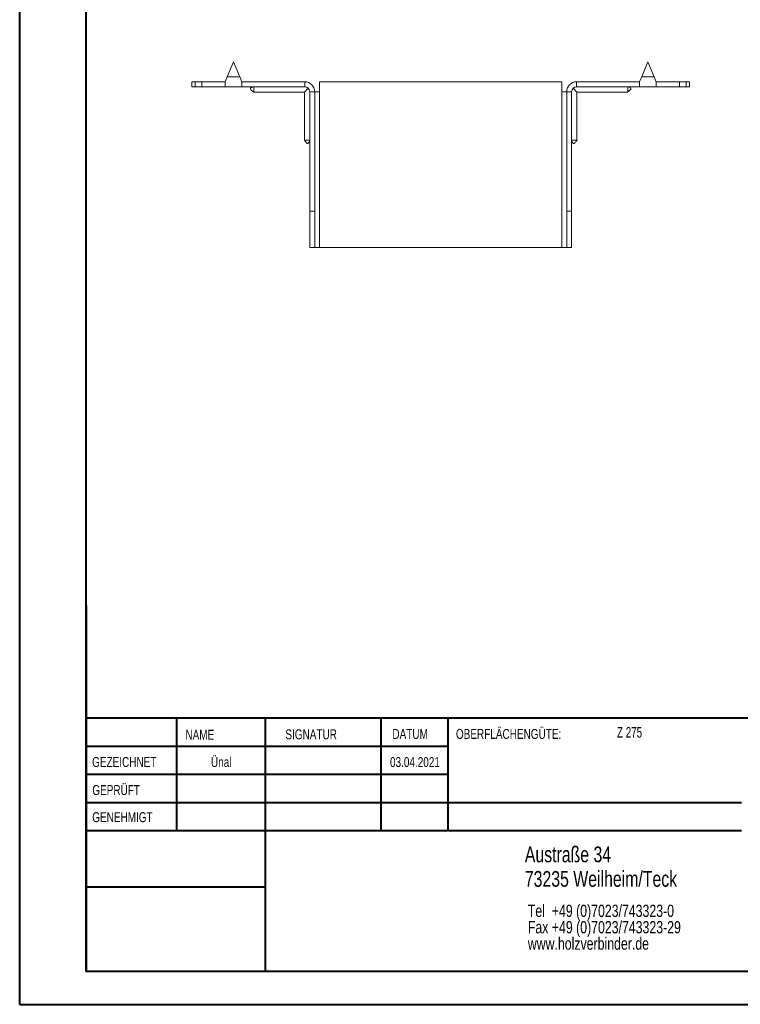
# Model space of a CAD drawing. Header units: millimetres. Extents: x 0 to 210, y 0 to 297.
# Tile 1 of 6: x 0 to 109, y 0 to 149. Entities that reach past the tile are written whole.
import ezdxf

# ---------------------------------------------------------------- set-up
doc = ezdxf.new("R2010")
doc.units = ezdxf.units.MM
doc.styles.add('SLDTEXTSTYLE0', font='TXT', dxfattribs={"width": 0.75})
doc.styles.add('SLDTEXTSTYLE2', font='TXT', dxfattribs={"width": 0.7})

# ---------------------------------------------------------------- blocks, each defined once
blk = doc.blocks.new('SW_NOTE_0')
at = {"color": 0, "linetype": 'Continuous', "lineweight": 0, "char_height": 1.8521, "attachment_point": 1, "style": 'SLDTEXTSTYLE0'}
for s, insert in [('Tel  +49 (0)7023/743323-0', (0, 2.39)), ('Fax +49 (0)7023/743323-29', (0, -0.08)), ('www.holzverbinder.de', (0, -2.55))]:
    blk.add_mtext(s, dxfattribs=dict(at, insert=insert))

msp = doc.modelspace()

# ---------------------------------------------------------------- linework, layer by layer
at = {"color": 7, "linetype": 'Continuous', "lineweight": 40}
for p, q in [((0.08, 0.21), (0.08, 297.21)), ((10.08, 5.21), (10.08, 292.21)), ((10.11, 60.37), (10.11, 5.12)), ((205.08, 43.37), (10.11, 43.37)), ((23.71, 43.37), (23.71, 26.37)), ((37.1, 43.37), (37.1, 5.12)), ((54.51, 43.37), (54.51, 26.37)), ((64.71, 26.37), (64.71, 43.37)), ((64.71, 39.1), (10.11, 39.1)), ((64.71, 34.87), (10.11, 34.87)), ((108.91, 30.62), (10.11, 30.62)), ((108.91, 26.37), (10.11, 26.37)), ((37.1, 17.87), (10.11, 17.87)), ((10.11, 13.71), (10.08, 13.71)), ((10.11, 9.46), (10.08, 9.46)), ((10.08, 5.21), (205.08, 5.21)), ((0.08, 0.21), (210.08, 0.21))]:
    msp.add_line(p, q, dxfattribs=at)
at = {"color": 7, "linetype": 'Continuous', "lineweight": 15}
for p, q in [((32.31, 142.35), (31.37, 140.1)), ((33.25, 140.1), (32.31, 142.35)), ((94.81, 142.35), (93.87, 140.1)), ((95.75, 140.1), (94.81, 142.35)), ((31.37, 140.1), (31.06, 139.35)), ((31.37, 140.1), (33.25, 140.1)), ((33.56, 139.35), (33.25, 140.1)), ((93.87, 140.1), (93.56, 139.35)), ((93.87, 140.1), (95.75, 140.1)), ((96.06, 139.35), (95.75, 140.1)), ((26.06, 139.35), (26.06, 138.6)), ((26.06, 139.35), (26.56, 139.35)), ((26.56, 138.6), (26.06, 138.6)), ((26.56, 139.35), (26.56, 138.6)), ((26.56, 139.35), (27.56, 139.35)), ((27.56, 138.6), (26.56, 138.6)), ((27.56, 138.6), (27.56, 139.35)), ((31.06, 139.35), (27.56, 139.35)), ((31.06, 138.6), (27.56, 138.6)), ((31.06, 139.35), (31.06, 138.6)), ((31.06, 138.6), (33.56, 138.6)), ((33.56, 138.6), (33.56, 139.35)), ((43.06, 139.35), (33.56, 139.35)), ((43.06, 138.6), (33.56, 138.6)), ((43.01, 137.8), (43.59, 138.38)), ((43.06, 138.6), (43.06, 139.35)), ((45.31, 137.85), (45.31, 139.35)), ((81.81, 139.35), (45.31, 139.35)), ((81.81, 139.35), (81.81, 137.85)), ((83.53, 138.38), (84.11, 137.8)), ((84.06, 138.6), (84.06, 139.35)), ((84.06, 139.35), (93.56, 139.35)), ((84.06, 138.6), (93.56, 138.6)), ((93.56, 139.35), (93.56, 138.6)), ((93.56, 138.6), (96.06, 138.6)), ((96.06, 138.6), (96.06, 139.35)), ((96.06, 139.35), (99.56, 139.35)), ((96.06, 138.6), (99.56, 138.6)), ((99.56, 138.6), (99.56, 139.35)), ((99.56, 139.35), (100.56, 139.35)), ((100.56, 138.6), (99.56, 138.6)), ((100.56, 138.6), (100.56, 139.35)), ((100.56, 139.35), (101.06, 139.35)), ((101.06, 138.6), (100.56, 138.6)), ((101.06, 138.6), (101.06, 139.35)), ((35.36, 137.8), (43.01, 137.8)), ((43.01, 137.8), (43.01, 130.54)), ((43.81, 137.85), (44.56, 137.85)), ((43.81, 119.85), (43.81, 137.85)), ((44.56, 119.85), (44.56, 137.85)), ((44.56, 137.85), (45.31, 137.85)), ((45.31, 114.35), (45.31, 137.85)), ((81.81, 137.85), (81.81, 114.35)), ((81.81, 137.85), (82.56, 137.85)), ((83.31, 137.85), (82.56, 137.85)), ((82.56, 119.85), (82.56, 137.85)), ((83.31, 119.85), (83.31, 137.85)), ((84.11, 137.8), (91.76, 137.8)), ((84.11, 130.54), (84.11, 137.8)), ((44.56, 119.85), (43.81, 119.85)), ((43.81, 114.35), (43.81, 119.85)), ((44.56, 114.35), (44.56, 119.85)), ((82.56, 119.85), (83.31, 119.85)), ((82.56, 114.35), (82.56, 119.85)), ((83.31, 114.35), (83.31, 119.85)), ((43.81, 114.35), (44.56, 114.35)), ((44.56, 114.35), (45.31, 114.35)), ((81.81, 114.35), (45.31, 114.35)), ((81.81, 114.35), (82.56, 114.35)), ((82.56, 114.35), (83.31, 114.35))]:
    msp.add_line(p, q, dxfattribs=at)
at = {"color": 7, "linetype": 'Continuous', "lineweight": 0}
for p, q in [((64.71, 39.12), (10.11, 39.12)), ((23.71, 5.21), (23.71, 5.12)), ((54.51, 5.21), (54.51, 5.12))]:
    msp.add_line(p, q, dxfattribs=at)
at = {"color": 7, "linetype": 'Continuous', "lineweight": 15}
for centre, radius, start, end in [((43.06, 137.85), 1.5, 0, 90), ((43.06, 137.85), 0.75, 0, 90), ((84.06, 137.85), 1.5, 90, 180), ((84.06, 137.85), 0.75, 90, 180)]:
    msp.add_arc(centre, radius, start, end, dxfattribs=at)
for points, knots in [([(35.36, 138.6), (35.24, 138.56), (35.07, 138.51), (34.91, 138.4), (34.87, 138.33), (34.86, 138.3), (34.86, 138.27), (34.87, 138.22), (34.94, 138.14), (35.11, 138.01), (35.26, 137.88), (35.36, 137.8)], [0, 0, 0, 0, 0.285501, 0.392615, 0.433608, 0.452355, 0.47104, 0.511905, 0.562272, 0.6953, 1, 1, 1, 1]), ([(35.36, 138.6), (35.36, 138.52), (35.36, 138.33), (35.36, 138.07), (35.36, 137.87), (35.36, 137.79), (35.36, 137.81), (35.36, 137.81)], [0, 0, 0, 0, 0.1769989, 0.4375318, 0.6980723, 0.958616, 1, 1, 1, 1]), ([(91.75, 137.8), (91.84, 137.87), (91.97, 137.99), (92.14, 138.11), (92.23, 138.2), (92.26, 138.27), (92.26, 138.3), (92.25, 138.33), (92.22, 138.38), (92.07, 138.5), (91.9, 138.56), (91.76, 138.6)], [0, 0, 0, 0, 0.256731, 0.386951, 0.489173, 0.528771, 0.547318, 0.566205, 0.608673, 0.662214, 1, 1, 1, 1]), ([(91.76, 138.6), (91.76, 138.52), (91.76, 138.33), (91.76, 138.07), (91.76, 137.87), (91.76, 137.79), (91.76, 137.81), (91.76, 137.81)], [0, 0, 0, 0, 0.176999, 0.437532, 0.698072, 0.958616, 1, 1, 1, 1]), ([(43, 130.54), (43.08, 130.46), (43.19, 130.33), (43.32, 130.15), (43.4, 130.06), (43.47, 130.04), (43.5, 130.04), (43.54, 130.05), (43.58, 130.07), (43.71, 130.22), (43.76, 130.39), (43.81, 130.54)], [0, 0, 0, 0, 0.2567309, 0.3869507, 0.4891734, 0.528771, 0.5473178, 0.5662047, 0.608673, 0.6622137, 1, 1, 1, 1]), ([(43.02, 130.54), (43.02, 130.54), (43.03, 130.54), (43.2, 130.54), (43.42, 130.54), (43.63, 130.54), (43.75, 130.54), (43.81, 130.54)], [0, 0, 0, 0, 0.217783, 0.478083, 0.738383, 0.867316, 1, 1, 1, 1]), ([(83.31, 130.54), (83.35, 130.42), (83.41, 130.25), (83.51, 130.09), (83.58, 130.05), (83.61, 130.04), (83.65, 130.04), (83.69, 130.06), (83.77, 130.12), (83.9, 130.29), (84.03, 130.44), (84.12, 130.54)], [0, 0, 0, 0, 0.285501, 0.392615, 0.433608, 0.452355, 0.47104, 0.511905, 0.562272, 0.6953, 1, 1, 1, 1]), ([(84.1, 130.54), (84.09, 130.54), (84.08, 130.54), (83.92, 130.54), (83.7, 130.54), (83.49, 130.54), (83.37, 130.54), (83.31, 130.54)], [0, 0, 0, 0, 0.2177829, 0.4780833, 0.7383827, 0.8673161, 1, 1, 1, 1])]:
    msp.add_open_spline(points, degree=3, knots=knots, dxfattribs=at)

# ---------------------------------------------------------------- block references
at = {"color": 7, "linetype": 'Continuous', "lineweight": 0}
msp.add_blockref('SW_NOTE_0', (76.7, 12.85), dxfattribs=at)

# ---------------------------------------------------------------- texts
for s, insert, char_height, attachment_point, style in [('NAME', (25.07, 41.62), 1.5, 1, 'SLDTEXTSTYLE0'), ('SIGNATUR', (40.14, 41.68), 1.5, 1, 'SLDTEXTSTYLE0'), ('DATUM', (56.28, 41.74), 1.5, 1, 'SLDTEXTSTYLE0'), ('OBERFLÄCHENGÜTE:', (65.86, 41.74), 1.5, 1, 'SLDTEXTSTYLE0'), ('Z 275', (90.14, 42.03), 1.587, 1, 'SLDTEXTSTYLE2'), ('GEZEICHNET', (11, 37.51), 1.5, 1, 'SLDTEXTSTYLE0'), ('Ünal', (30.47, 37.5), 1.499, 2, 'SLDTEXTSTYLE0'), ('03.04.2021', (59.68, 37.5), 1.499, 2, 'SLDTEXTSTYLE0'), ('GEPRÜFT', (11.03, 33.28), 1.5, 1, 'SLDTEXTSTYLE0'), ('GENEHMIGT', (11.02, 29.19), 1.5, 1, 'SLDTEXTSTYLE0'), ('Austraße 34', (76.25, 24.02), 2.3813, 1, 'SLDTEXTSTYLE0'), ('73235 Weilheim/Teck', (76.25, 20.32), 2.3813, 1, 'SLDTEXTSTYLE0')]:
    msp.add_mtext(s, dxfattribs=dict(at, insert=insert, char_height=char_height, attachment_point=attachment_point, style=style))

doc.saveas('drawing.dxf')
